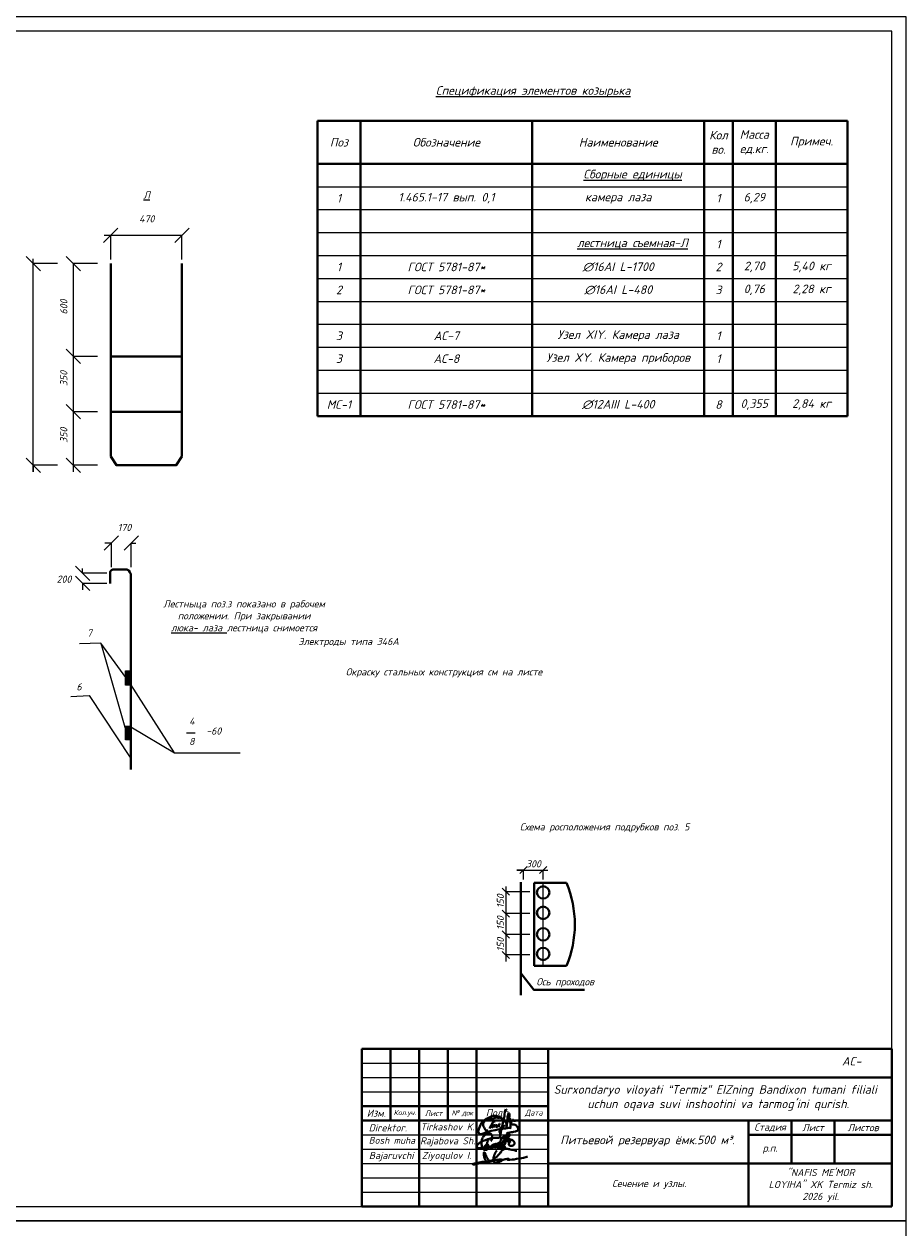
# Model space of a CAD drawing. Header units: millimetres. Extents: x -3143211 to -2549809, y 1060331 to 1341741.
# Tile 10 of 141: x -3088094 to -3057547, y 1160555 to 1202555. Entities that reach past the tile are written whole.
import ezdxf

# ---------------------------------------------------------------- set-up
doc = ezdxf.new("R2010")
doc.units = ezdxf.units.MM
for name, color, linetype in [('(002) Рамка', 7, 'Continuous'), ('размер', 34, 'Continuous'), ('шрифт', 1, 'Continuous')]:
    doc.layers.add(name, color=color, linetype=linetype)
doc.styles.add('ISOCPEUR', font='isocpeui.ttf', dxfattribs={"height": 250})
doc.styles.get("Standard").update_dxf_attribs({"font": 'isocpeui.ttf'})
doc.styles.add('V@ler@Live', font='isocpeui.ttf')

# ---------------------------------------------------------------- blocks, each defined once
blk = doc.blocks.new('_Oblique')
at = {"color": 0, "linetype": 'ByBlock', "lineweight": -2}
blk.add_line((-0.5, -0.5), (0.5, 0.5), dxfattribs=at)
blk = doc.blocks.new('ghfgj jghjmhg jjbkm jkm')
at = {"color": 5, "linetype": 'ByBlock', "lineweight": 40}
for points in [[(-254.12, -8185.87), (-253.9, -8185.82), (-253.74, -8185.78), (-253.55, -8185.63), (-253.51, -8185.51), (-253.5, -8185.43), (-253.51, -8185.3), (-253.56, -8185.19), (-253.6, -8185.09), (-253.66, -8185.02), (-253.75, -8184.96), (-253.85, -8184.92), (-253.94, -8184.88), (-254.03, -8184.84), (-254.1, -8184.84), (-254.19, -8184.85), (-254.27, -8184.88), (-254.32, -8184.93), (-254.37, -8185.02), (-254.4, -8185.1), (-254.39, -8185.21), (-254.33, -8185.34), (-254.28, -8185.45), (-254.21, -8185.54), (-254.12, -8185.61), (-254.02, -8185.68), (-253.92, -8185.74), (-253.82, -8185.8), (-253.82, -8185.8), (-253.76, -8185.91), (-253.77, -8185.94), (-253.82, -8185.97), (-253.89, -8186.03), (-253.95, -8186.11), (-254.01, -8186.18), (-254.04, -8186.27), (-254.07, -8186.34), (-254.08, -8186.44), (-254.05, -8186.53), (-254.03, -8186.62), (-253.98, -8186.7), (-253.92, -8186.77), (-253.84, -8186.85), (-253.78, -8186.91), (-253.73, -8186.97), (-253.64, -8187.02), (-253.58, -8187.04), (-253.52, -8187.05), (-253.46, -8187.06), (-253.38, -8187.07), (-253.28, -8187.07), (-253.18, -8187.08), (-253.1, -8187.08), (-253.03, -8187.07), (-252.94, -8187.07), (-252.86, -8187.06), (-252.76, -8187.05), (-252.69, -8187.05), (-252.61, -8187.04), (-252.55, -8187.02), (-252.48, -8187), (-252.43, -8186.98), (-252.36, -8186.95), (-252.29, -8186.92), (-252.24, -8186.9), (-252.18, -8186.87), (-252.14, -8186.84), (-252.09, -8186.81), (-252.04, -8186.78), (-251.99, -8186.73), (-251.96, -8186.7), (-251.91, -8186.65), (-251.87, -8186.61), (-251.84, -8186.56), (-251.82, -8186.52), (-251.78, -8186.43), (-251.74, -8186.32), (-251.7, -8186.18), (-251.67, -8186.04), (-251.67, -8185.93), (-251.67, -8185.84), (-251.7, -8185.76), (-251.74, -8185.66), (-251.78, -8185.55), (-251.84, -8185.46), (-251.91, -8185.36), (-251.99, -8185.24), (-252.07, -8185.14), (-252.18, -8185.04), (-252.3, -8184.94), (-252.43, -8184.86), (-252.58, -8184.77), (-252.84, -8184.65), (-253.04, -8184.57), (-253.31, -8184.48), (-253.69, -8184.34), (-254.02, -8184.22), (-254.4, -8184.14), (-254.97, -8183.99), (-255.26, -8183.95), (-255.57, -8183.9), (-255.82, -8183.86), (-256.1, -8183.85), (-256.38, -8183.8), (-257.05, -8183.75), (-257.45, -8183.75), (-257.92, -8183.74), (-258.19, -8183.75), (-259.16, -8183.78), (-259.99, -8183.83), (-260.63, -8183.91), (-261.2, -8183.99), (-261.98, -8184.18), (-262.58, -8184.34), (-263.58, -8184.7), (-264.46, -8185.07), (-265.01, -8185.31), (-265.4, -8185.54), (-265.96, -8185.89), (-266.37, -8186.23), (-266.53, -8186.4), (-266.67, -8186.54), (-266.78, -8186.65), (-266.86, -8186.73), (-266.94, -8186.85), (-267, -8186.95), (-267.04, -8187.06), (-267.07, -8187.19), (-267.06, -8187.29), (-267.03, -8187.44), (-266.97, -8187.56), (-266.91, -8187.66), (-266.83, -8187.75), (-266.75, -8187.84), (-266.67, -8187.89), (-266.55, -8187.94), (-266.42, -8187.98), (-266.33, -8188.01), (-266.26, -8188.02), (-266.13, -8188.04), (-265.99, -8188.06), (-265.8, -8188.08), (-265.56, -8188.09), (-265.34, -8188.09), (-265.08, -8188.07), (-264.93, -8188.06), (-264.83, -8188.05), (-264.55, -8188.03), (-264.33, -8187.99), (-264.11, -8187.96), (-263.82, -8187.91), (-263.6, -8187.86), (-263.31, -8187.82), (-262.96, -8187.78), (-262.71, -8187.73), (-262.33, -8187.69), (-261.88, -8187.67), (-261.47, -8187.66), (-261.12, -8187.65), (-260.83, -8187.6), (-260.44, -8187.62), (-259.84, -8187.64), (-259.56, -8187.65), (-259.12, -8187.68), (-258.65, -8187.7), (-258.07, -8187.73), (-257.59, -8187.79), (-257.07, -8187.87), (-256.72, -8187.9), (-256.52, -8187.92), (-256.35, -8187.94), (-256.02, -8187.97), (-255.72, -8188.04), (-255.41, -8188.12), (-254.87, -8188.24), (-254.39, -8188.34), (-254.14, -8188.4), (-253.79, -8188.47), (-253.42, -8188.55), (-252.82, -8188.64), (-252.33, -8188.75), (-251.87, -8188.84), (-251.4, -8188.97), (-251.1, -8189.05), (-250.73, -8189.15)], [(-261.31, -8185.11), (-261.13, -8184.8), (-260.98, -8184.44), (-260.83, -8184.1), (-260.77, -8183.74), (-260.77, -8183.33), (-260.84, -8183.04), (-260.94, -8182.72), (-261.1, -8182.45), (-261.24, -8182.27), (-261.41, -8182.13), (-261.62, -8182.06), (-261.9, -8181.99), (-262.16, -8181.99), (-262.45, -8182.02), (-262.71, -8182.09), (-263.01, -8182.18), (-263.21, -8182.28), (-263.56, -8182.45), (-264.11, -8182.93), (-264.37, -8183.23), (-264.55, -8183.47), (-264.7, -8183.74), (-264.8, -8183.97), (-264.9, -8184.28), (-265, -8184.61), (-265.09, -8184.89), (-265.13, -8185.31), (-265.15, -8185.69), (-265.12, -8186.51), (-265.09, -8186.93), (-265.04, -8187.29), (-264.92, -8187.73), (-264.78, -8187.96), (-264.64, -8188.12), (-264.45, -8188.27), (-264.32, -8188.36), (-264.16, -8188.48), (-263.95, -8188.61), (-263.68, -8188.73), (-263.56, -8188.75), (-263.38, -8188.75), (-263.2, -8188.74), (-263.02, -8188.68), (-262.84, -8188.57), (-262.69, -8188.42), (-262.59, -8188.25), (-262.52, -8188.12), (-262.41, -8187.9), (-262.33, -8187.69), (-262.3, -8187.5), (-262.26, -8187.31), (-262.28, -8187.17), (-262.31, -8186.97), (-262.36, -8186.84), (-262.45, -8186.73), (-262.56, -8186.64), (-262.73, -8186.58), (-262.89, -8186.59), (-263.01, -8186.62), (-263.19, -8186.68), (-263.41, -8186.81), (-263.72, -8187.06), (-263.88, -8187.25), (-263.98, -8187.39), (-264.08, -8187.51), (-264.14, -8187.64), (-264.2, -8187.77), (-264.24, -8187.93), (-264.28, -8188.14), (-264.29, -8188.31), (-264.26, -8188.51), (-264.16, -8188.67), (-264.1, -8188.78), (-264.05, -8188.82), (-264.02, -8188.82), (-263.97, -8188.8), (-263.94, -8188.76), (-263.9, -8188.7), (-263.85, -8188.61), (-263.54, -8187.99), (-263.32, -8187.47), (-263.12, -8186.97), (-262.97, -8186.37), (-262.66, -8185.37), (-262.49, -8184.87), (-262.44, -8184.66), (-262.42, -8184.64), (-262.41, -8184.62), (-262.39, -8184.62), (-262.37, -8184.63), (-262.36, -8184.64), (-262.36, -8184.67), (-262.36, -8184.69), (-262.37, -8184.71), (-262.38, -8184.74)], [(-261.91, -8188.06), (-261.82, -8187.85), (-261.76, -8187.75), (-261.72, -8187.7), (-261.67, -8187.6), (-261.55, -8187.48), (-261.46, -8187.39), (-261.37, -8187.28), (-261.3, -8187.19), (-261.16, -8187.1), (-261.1, -8187.05), (-261, -8186.94), (-260.91, -8186.85), (-260.83, -8186.81), (-260.75, -8186.76), (-260.66, -8186.71), (-260.58, -8186.66), (-260.51, -8186.61), (-260.44, -8186.57), (-260.38, -8186.54), (-260.32, -8186.52), (-260.26, -8186.51), (-260.22, -8186.51), (-260.19, -8186.53), (-260.18, -8186.54), (-260.16, -8186.58), (-260.14, -8186.65), (-260.15, -8186.71), (-260.15, -8186.76), (-260.17, -8186.81), (-260.19, -8186.86), (-260.2, -8186.9), (-260.24, -8187.01), (-260.26, -8187.11), (-260.27, -8187.17), (-260.29, -8187.21), (-260.32, -8187.29), (-260.35, -8187.37), (-260.38, -8187.43), (-260.41, -8187.49), (-260.47, -8187.62), (-260.52, -8187.67), (-260.56, -8187.77), (-260.6, -8187.82), (-260.66, -8187.9), (-260.7, -8187.94), (-260.73, -8187.99), (-260.76, -8188.02), (-260.79, -8188.05), (-260.82, -8188.09), (-260.86, -8188.12), (-260.89, -8188.15), (-260.93, -8188.18), (-260.96, -8188.21), (-261, -8188.23), (-261.04, -8188.26), (-261.08, -8188.27), (-261.1, -8188.25), (-261.1, -8188.22), (-261.1, -8188.19), (-261.09, -8188.15), (-261.08, -8188.12), (-261.06, -8188.06), (-261.04, -8188.01), (-261.02, -8187.96), (-261, -8187.92), (-260.96, -8187.85), (-260.93, -8187.79), (-260.89, -8187.71), (-260.88, -8187.68), (-260.84, -8187.63), (-260.77, -8187.53), (-260.75, -8187.48), (-260.74, -8187.45), (-260.71, -8187.4), (-260.69, -8187.35), (-260.66, -8187.31), (-260.63, -8187.27), (-260.6, -8187.22), (-260.57, -8187.19), (-260.54, -8187.14), (-260.5, -8187.1), (-260.47, -8187.07), (-260.44, -8187.02), (-260.4, -8186.98), (-260.38, -8186.96), (-260.36, -8186.94), (-260.34, -8186.92), (-260.32, -8186.89), (-260.3, -8186.86), (-260.28, -8186.83), (-260.25, -8186.78), (-260.21, -8186.75), (-260.15, -8186.7), (-260.11, -8186.66), (-260.05, -8186.6), (-259.98, -8186.55), (-259.9, -8186.51), (-259.83, -8186.45), (-259.75, -8186.42), (-259.7, -8186.4), (-259.64, -8186.37), (-259.58, -8186.35), (-259.51, -8186.34), (-259.45, -8186.32), (-259.39, -8186.3), (-259.34, -8186.28), (-259.28, -8186.28), (-259.24, -8186.27), (-259.17, -8186.27), (-259.12, -8186.28), (-259.08, -8186.33), (-259.05, -8186.37), (-259.01, -8186.42), (-259, -8186.47), (-258.99, -8186.51), (-258.98, -8186.58), (-258.99, -8186.62), (-259, -8186.68), (-259, -8186.76), (-259.02, -8186.81), (-259.04, -8186.88), (-259.06, -8186.94), (-259.09, -8187.01), (-259.11, -8187.08), (-259.14, -8187.16), (-259.17, -8187.22), (-259.23, -8187.3), (-259.27, -8187.37), (-259.32, -8187.45), (-259.37, -8187.52), (-259.43, -8187.59), (-259.47, -8187.65), (-259.52, -8187.72), (-259.58, -8187.77), (-259.66, -8187.78), (-259.72, -8187.77), (-259.78, -8187.75), (-259.78, -8187.71), (-259.78, -8187.65), (-259.76, -8187.61), (-259.75, -8187.55), (-259.73, -8187.52), (-259.71, -8187.48), (-259.68, -8187.44), (-259.65, -8187.39), (-259.62, -8187.34), (-259.59, -8187.28), (-259.55, -8187.24), (-259.52, -8187.17), (-259.47, -8187.1), (-259.43, -8187.03), (-259.38, -8186.94), (-259.33, -8186.83), (-259.25, -8186.73), (-259.21, -8186.65), (-259.19, -8186.6), (-259.16, -8186.53), (-259.11, -8186.46), (-259.08, -8186.41), (-259.04, -8186.38), (-258.99, -8186.35), (-258.94, -8186.3), (-258.87, -8186.25), (-258.79, -8186.2), (-258.73, -8186.14), (-258.66, -8186.11), (-258.58, -8186.08), (-258.51, -8186.06), (-258.43, -8186.05), (-258.37, -8186.04), (-258.3, -8186.05), (-258.24, -8186.08), (-258.17, -8186.14), (-258.14, -8186.2), (-258.11, -8186.28), (-258.1, -8186.34), (-258.11, -8186.41), (-258.12, -8186.47), (-258.14, -8186.54), (-258.15, -8186.59), (-258.17, -8186.66), (-258.19, -8186.72), (-258.2, -8186.78), (-258.2, -8186.82), (-258.22, -8186.86), (-258.23, -8186.89), (-258.25, -8186.92), (-258.26, -8186.95), (-258.29, -8186.99), (-258.32, -8187.02), (-258.34, -8187.05), (-258.39, -8187.11), (-258.43, -8187.16), (-258.47, -8187.21), (-258.52, -8187.26), (-258.56, -8187.3), (-258.6, -8187.34), (-258.66, -8187.39), (-258.71, -8187.42), (-258.76, -8187.45), (-258.81, -8187.46), (-258.87, -8187.47), (-258.92, -8187.46), (-258.97, -8187.43), (-259, -8187.37), (-259, -8187.33), (-258.99, -8187.29), (-258.97, -8187.22), (-258.94, -8187.15), (-258.92, -8187.1), (-258.9, -8187.04), (-258.87, -8186.98), (-258.83, -8186.92), (-258.79, -8186.83), (-258.73, -8186.76), (-258.69, -8186.69), (-258.64, -8186.6), (-258.59, -8186.53), (-258.52, -8186.39), (-258.45, -8186.3), (-258.4, -8186.23), (-258.37, -8186.19), (-258.33, -8186.13), (-258.27, -8186.07), (-258.27, -8186.07), (-258.2, -8185.98), (-258.14, -8185.89), (-258.09, -8185.82), (-258.02, -8185.76), (-257.94, -8185.7), (-257.9, -8185.67), (-257.82, -8185.66), (-257.78, -8185.64), (-257.74, -8185.64), (-257.71, -8185.65), (-257.67, -8185.67), (-257.64, -8185.68), (-257.63, -8185.7), (-257.61, -8185.72), (-257.59, -8185.75), (-257.57, -8185.79), (-257.56, -8185.83), (-257.55, -8185.87), (-257.55, -8185.91), (-257.55, -8185.96), (-257.55, -8186.03), (-257.56, -8186.07), (-257.56, -8186.08), (-257.57, -8186.15), (-257.59, -8186.21), (-257.61, -8186.3), (-257.64, -8186.38), (-257.66, -8186.44), (-257.67, -8186.48), (-257.68, -8186.51), (-257.71, -8186.54), (-257.75, -8186.6), (-257.8, -8186.67), (-257.83, -8186.72), (-257.86, -8186.76), (-257.9, -8186.81), (-257.94, -8186.88), (-257.98, -8186.93), (-258, -8186.95), (-258.03, -8187), (-258.06, -8187.06), (-258.11, -8187.11), (-258.14, -8187.15), (-258.19, -8187.21), (-258.24, -8187.27), (-258.25, -8187.29), (-258.28, -8187.33), (-258.29, -8187.35), (-258.32, -8187.39), (-258.34, -8187.43), (-258.37, -8187.43), (-258.37, -8187.42), (-258.36, -8187.39), (-258.34, -8187.37), (-258.33, -8187.36), (-258.31, -8187.35), (-258.29, -8187.34), (-258.26, -8187.34), (-258.24, -8187.33), (-258.21, -8187.33), (-258.19, -8187.32), (-258.17, -8187.31), (-258.16, -8187.3), (-258.14, -8187.29), (-258.12, -8187.27), (-258.07, -8187.24), (-258.03, -8187.21), (-257.98, -8187.19), (-257.95, -8187.16), (-257.9, -8187.14), (-257.87, -8187.12), (-257.84, -8187.09), (-257.79, -8187.07), (-257.75, -8187.03), (-257.72, -8186.99), (-257.69, -8186.96), (-257.65, -8186.92), (-257.62, -8186.9), (-257.6, -8186.88), (-257.56, -8186.85), (-257.53, -8186.81), (-257.48, -8186.78), (-257.44, -8186.74), (-257.38, -8186.69), (-257.35, -8186.66), (-257.31, -8186.62), (-257.23, -8186.55), (-257.19, -8186.5), (-257.11, -8186.42), (-257.09, -8186.38), (-257.05, -8186.35), (-257.02, -8186.32), (-256.95, -8186.25), (-256.89, -8186.21), (-256.84, -8186.14), (-256.8, -8186.1), (-256.75, -8186.04), (-256.69, -8185.98), (-256.62, -8185.91), (-256.51, -8185.83), (-256.44, -8185.76), (-256.35, -8185.66), (-256.25, -8185.58), (-256.13, -8185.49), (-256.02, -8185.4), (-255.95, -8185.32), (-255.88, -8185.25), (-255.84, -8185.19), (-255.77, -8185.12), (-255.73, -8185.07), (-255.68, -8185.03), (-255.64, -8184.98), (-255.58, -8184.94), (-255.53, -8184.88), (-255.49, -8184.83), (-255.41, -8184.76), (-255.34, -8184.69), (-255.27, -8184.63), (-255.19, -8184.52), (-255.12, -8184.44), (-255.03, -8184.33), (-254.95, -8184.24), (-254.87, -8184.16), (-254.79, -8184.07), (-254.68, -8183.95), (-254.62, -8183.87), (-254.55, -8183.8), (-254.44, -8183.7), (-254.37, -8183.64), (-254.29, -8183.57), (-254.22, -8183.49), (-254.18, -8183.4), (-254.14, -8183.31), (-254.1, -8183.19), (-254.04, -8183.1), (-253.99, -8183), (-253.98, -8182.94), (-253.95, -8182.84), (-253.96, -8182.75), (-253.96, -8182.67), (-253.96, -8182.59), (-253.98, -8182.53), (-254, -8182.46), (-254, -8182.41), (-254.01, -8182.37), (-254.01, -8182.32), (-254.02, -8182.27), (-254.05, -8182.2), (-254.07, -8182.14), (-254.08, -8182.09), (-254.1, -8182.05), (-254.11, -8182.01), (-254.14, -8181.97), (-254.16, -8181.92), (-254.2, -8181.91), (-254.23, -8181.9), (-254.26, -8181.89), (-254.3, -8181.91), (-254.35, -8181.94), (-254.43, -8181.95), (-254.47, -8181.99), (-254.53, -8182.04), (-254.57, -8182.08), (-254.64, -8182.12), (-254.69, -8182.17), (-254.76, -8182.23), (-254.81, -8182.27), (-254.87, -8182.35), (-254.96, -8182.46), (-255, -8182.55), (-255.07, -8182.66), (-255.12, -8182.79), (-255.15, -8182.86), (-255.19, -8182.97), (-255.27, -8183.13), (-255.37, -8183.34), (-255.41, -8183.43), (-255.53, -8183.68), (-255.67, -8183.97), (-256, -8184.65), (-256.31, -8185.35), (-256.67, -8186.19), (-256.9, -8186.73), (-257.1, -8187.18), (-257.41, -8187.89), (-257.54, -8188.2)], [(-253.34, -8182.28), (-253.56, -8182.65), (-253.77, -8183), (-254.11, -8183.59), (-254.52, -8184.3), (-254.91, -8184.96), (-255.39, -8185.76), (-255.74, -8186.34), (-256.11, -8187.1), (-256.54, -8187.95), (-256.73, -8188.33), (-256.84, -8188.57), (-256.93, -8188.74), (-256.92, -8188.8), (-256.89, -8188.85), (-256.86, -8188.86), (-256.81, -8188.84), (-256.74, -8188.83), (-256.64, -8188.81), (-256.56, -8188.79), (-256.47, -8188.76), (-256.39, -8188.73), (-256.31, -8188.7), (-256.23, -8188.63), (-256.13, -8188.56), (-256, -8188.5), (-255.91, -8188.43), (-255.81, -8188.37), (-255.75, -8188.32), (-255.67, -8188.28), (-255.63, -8188.22), (-255.59, -8188.15), (-255.56, -8188.11), (-255.5, -8188.03), (-255.46, -8187.96), (-255.44, -8187.92), (-255.45, -8187.85), (-255.46, -8187.79), (-255.5, -8187.71), (-255.54, -8187.64), (-255.58, -8187.57), (-255.61, -8187.51), (-255.65, -8187.45), (-255.7, -8187.36), (-255.76, -8187.29), (-255.8, -8187.25), (-255.85, -8187.2), (-255.9, -8187.14), (-255.94, -8187.09), (-255.98, -8187.05), (-256.02, -8187), (-256.07, -8186.95), (-256.18, -8186.86), (-256.26, -8186.79), (-256.33, -8186.71), (-256.41, -8186.65), (-256.47, -8186.6), (-256.58, -8186.49), (-256.65, -8186.42), (-256.71, -8186.36), (-256.79, -8186.28), (-257.01, -8186.05), (-257.11, -8185.94), (-257.19, -8185.79), (-257.27, -8185.64), (-257.33, -8185.47), (-257.37, -8185.32), (-257.38, -8185.12), (-257.35, -8184.97), (-257.32, -8184.85), (-257.27, -8184.71), (-257.23, -8184.56), (-257.16, -8184.36), (-257.04, -8184.14), (-256.93, -8184), (-256.82, -8183.83), (-256.71, -8183.73), (-256.61, -8183.62), (-256.49, -8183.55), (-256.34, -8183.46), (-256.22, -8183.4), (-256.1, -8183.33), (-255.94, -8183.23), (-255.78, -8183.18), (-255.62, -8183.13), (-255.47, -8183.08), (-255.27, -8183.05), (-255.11, -8183.03), (-254.91, -8183), (-254.69, -8183), (-254.47, -8183.01), (-254.3, -8183.05), (-254.08, -8183.21), (-253.99, -8183.39)]]:
    blk.add_lwpolyline(points, dxfattribs=at)
blk = doc.blocks.new('dhfdgh xfghfgh ffnhjmgmgvbnfgg')
at = {"color": 5, "lineweight": 40, "ltscale": 0.5}
for p, q in [((1479186, -22087), (1479166, -22194)), ((1479191, -22031), (1479186, -22087)), ((1479206, -21938), (1479191, -22031)), ((1479223, -21865), (1479206, -21938)), ((1479232, -21840), (1479223, -21865)), ((1479249, -21856), (1479232, -21840)), ((1479259, -21871), (1479249, -21856)), ((1479272, -21891), (1479259, -21871)), ((1479014, -22576), (1479036, -22544)), ((1479036, -22544), (1479050, -22522)), ((1479050, -22522), (1479087, -22472)), ((1479107, -22459), (1479072, -22596)), ((1479087, -22472), (1479140, -22415)), ((1479134, -22332), (1479107, -22459)), ((1479156, -22246), (1479134, -22332)), ((1479140, -22415), (1479151, -22408)), ((1479150, -22450), (1479148, -22470)), ((1479148, -22470), (1479149, -22483)), ((1479149, -22483), (1479151, -22492)), ((1479155, -22412), (1479150, -22450)), ((1479151, -22408), (1479154, -22407)), ((1479151, -22492), (1479158, -22500)), ((1479154, -22407), (1479155, -22408)), ((1479155, -22408), (1479155, -22412)), ((1479166, -22194), (1479156, -22246)), ((1479000, -22618), (1479005, -22595)), ((1479005, -22637), (1479000, -22618)), ((1479005, -22595), (1479014, -22576)), ((1479011, -22653), (1479005, -22637)), ((1479022, -22680), (1479011, -22653)), ((1479019, -22877), (1479038, -22760)), ((1479020, -22878), (1479019, -22877)), ((1479022, -22878), (1479020, -22878)), ((1479031, -22709), (1479022, -22680)), ((1479023, -22878), (1479022, -22878)), ((1479032, -22801), (1479023, -22878)), ((1479036, -22732), (1479031, -22709)), ((1479052, -22687), (1479032, -22801)), ((1479037, -22753), (1479036, -22732)), ((1479038, -22760), (1479037, -22753)), ((1479072, -22596), (1479052, -22687))]:
    blk.add_line(p, q, dxfattribs=at)
for points in [[(1479224, -22461), (1479241, -22423), (1479263, -22388), (1479286, -22338), (1479310, -22292), (1479322, -22264), (1479330, -22239), (1479338, -22215), (1479346, -22183), (1479354, -22152), (1479360, -22124), (1479365, -22096), (1479367, -22070), (1479369, -22045), (1479368, -22026), (1479364, -22015), (1479359, -22001), (1479353, -21992), (1479349, -21988), (1479343, -21990), (1479338, -21999), (1479325, -22026), (1479317, -22050), (1479303, -22121), (1479295, -22194), (1479288, -22255), (1479285, -22289), (1479287, -22329), (1479273, -22379), (1479269, -22399), (1479267, -22423), (1479266, -22510), (1479267, -22423), (1479264, -22393), (1479257, -22371), (1479245, -22338), (1479230, -22312), (1479213, -22288), (1479197, -22267), (1479163, -22229), (1479123, -22191), (1479078, -22165), (1479048, -22150), (1479017, -22138), (1478960, -22115), (1478920, -22095), (1478874, -22081), (1478828, -22076), (1478795, -22076), (1478757, -22086), (1478724, -22099), (1478682, -22118), (1478638, -22137), (1478583, -22162), (1478528, -22189), (1478491, -22208), (1478456, -22235), (1478431, -22255), (1478400, -22283), (1478364, -22333), (1478328, -22399), (1478297, -22467), (1478272, -22526), (1478245, -22599), (1478244, -22642), (1478258, -22687), (1478271, -22724), (1478283, -22739), (1478299, -22746), (1478333, -22741), (1478419, -22713), (1478544, -22668), (1478713, -22620), (1478849, -22592), (1478951, -22572), (1479044, -22558), (1479219, -22534), (1479347, -22518), (1479408, -22511), (1479401, -22525), (1479395, -22539)], [(1478590, -22609), (1478563, -22611), (1478536, -22606), (1478508, -22594), (1478492, -22572), (1478477, -22543), (1478457, -22505), (1478436, -22461), (1478424, -22427), (1478418, -22390), (1478420, -22362), (1478428, -22331), (1478450, -22291), (1478476, -22262), (1478517, -22234), (1478557, -22216), (1478609, -22205), (1478683, -22191), (1478773, -22173), (1478857, -22158), (1478923, -22138), (1478971, -22125), (1478994, -22118), (1479019, -22100), (1478992, -22128), (1478984, -22142), (1478977, -22157), (1478975, -22170), (1478974, -22182), (1478970, -22188)], [(1478815, -22321), (1478813, -22292), (1478811, -22258), (1478794, -22275), (1478764, -22325), (1478645, -22532)], [(1478786, -22391), (1478727, -22519)], [(1478846, -22385), (1478807, -22466), (1478802, -22481), (1478800, -22494), (1478800, -22502)], [(1478907, -22386), (1478897, -22404), (1478885, -22424), (1478879, -22440), (1478875, -22452), (1478877, -22464), (1478883, -22471), (1478896, -22473), (1478913, -22473), (1478938, -22461), (1478961, -22447), (1478982, -22427), (1479002, -22408), (1479014, -22394), (1479018, -22382), (1479015, -22375), (1479011, -22368), (1479007, -22368), (1479005, -22370), (1479005, -22373), (1479000, -22386), (1478997, -22398), (1478993, -22411), (1478991, -22421), (1478990, -22431), (1478991, -22441), (1478994, -22446), (1478997, -22450), (1479003, -22454), (1479010, -22458), (1479016, -22458), (1479021, -22458)], [(1479406, -22374), (1479409, -22371), (1479414, -22366), (1479421, -22364), (1479428, -22365), (1479436, -22369), (1479442, -22378), (1479450, -22386), (1479461, -22390), (1479473, -22392), (1479487, -22392), (1479513, -22394), (1479539, -22395), (1479569, -22403), (1479595, -22415), (1479614, -22428), (1479628, -22445), (1479646, -22471), (1479661, -22498), (1479681, -22526), (1479687, -22537), (1479687, -22560), (1479684, -22579), (1479675, -22591), (1479656, -22609), (1479642, -22621), (1479610, -22634), (1479580, -22644), (1479519, -22659), (1479477, -22667), (1479435, -22675), (1479378, -22687), (1479338, -22693), (1479306, -22697), (1479276, -22700), (1479260, -22700)], [(1479375, -22225), (1479399, -22187), (1479408, -22471), (1479406, -22364), (1479416, -22351), (1479426, -22333), (1479442, -22289), (1479460, -22262), (1479482, -22228), (1479492, -22220), (1479503, -22219), (1479516, -22225), (1479531, -22244), (1479541, -22265), (1479548, -22281), (1479549, -22285), (1479547, -22292), (1479546, -22295)]]:
    blk.add_lwpolyline(points, dxfattribs=at)
blk = doc.blocks.new('65616152')
at = {"color": 5, "lineweight": 40, "true_color": 0x0000f5}
for points in [[(1279415, 265228), (1279057, 264705), (1278598, 264034), (1278382, 263509), (1278134, 263078), (1277994, 262545), (1277851, 262004), (1277776, 261556), (1277737, 261115), (1277701, 260716), (1277722, 260496), (1277730, 260167), (1277796, 259731), (1278018, 259441), (1278309, 259225), (1278601, 259127), (1278991, 259098), (1279387, 259094), (1279889, 259189), (1280352, 259407), (1281030, 259696), (1281576, 259928), (1281931, 260200), (1282034, 260401), (1281915, 260623), (1281551, 260802), (1281087, 260808), (1280787, 260808), (1280423, 260740), (1278109, 260488), (1276657, 260251), (1273700, 259801), (1271955, 259526), (1270532, 259301), (1269315, 259055), (1268808, 258966), (1268177, 258779), (1267649, 258632), (1267284, 258500), (1267248, 258412), (1267248, 258332), (1267308, 258272), (1267394, 258235), (1267537, 258235), (1267798, 258265), (1268152, 258306), (1268635, 258416), (1270126, 258669), (1271729, 258942), (1273456, 259235), (1275247, 259448), (1276608, 259807), (1278166, 260278), (1279164, 260481), (1280050, 260662), (1280154, 260639), (1280222, 260575), (1280266, 260538), (1280286, 260413), (1280230, 260351), (1280112, 260149), (1279962, 259982), (1279798, 259901), (1279639, 259901), (1279532, 259986), (1279532, 260140), (1279619, 260220), (1279823, 260292), (1280029, 260305), (1280257, 260260), (1280465, 260227), (1280574, 260185), (1280628, 260118), (1280634, 260043), (1280629, 259995), (1280611, 259940), (1280586, 259895), (1280481, 259863), (1280375, 259863), (1280289, 259889), (1280212, 259951), (1280204, 260034), (1280218, 260112), (1280244, 260181), (1280300, 260215), (1280515, 260227), (1280771, 260244), (1280828, 260248), (1280864, 260248), (1280895, 260239), (1280924, 260227), (1280964, 260203), (1280979, 260186), (1280980, 260156), (1280974, 260129), (1280946, 260081), (1280921, 260037), (1280844, 259996), (1280779, 259986), (1280731, 260016), (1280717, 260057), (1280717, 260098), (1280753, 260174), (1280828, 260200), (1280911, 260207), (1281178, 260270), (1281517, 260320), (1281866, 260434), (1282075, 260502), (1282650, 260656), (1283660, 260868), (1284229, 260987), (1284438, 261031), (1284872, 261121), (1285210, 261192), (1285303, 261186), (1285343, 261126), (1285343, 261065), (1285294, 261016), (1285139, 260982), (1285029, 260923), (1284933, 260873), (1284796, 260768), (1284756, 260700), (1284730, 260601), (1284760, 260561), (1284805, 260502), (1284929, 260533), (1285893, 260609), (1287154, 260721), (1288182, 260812), (1289325, 261007), (1290754, 261222), (1291857, 261388), (1292886, 261648), (1294011, 261945), (1294504, 262120), (1294798, 262268)], [(1281686, 264696), (1280112, 262946), (1279339, 262085), (1278484, 261359), (1277785, 260766), (1276609, 260060), (1275744, 259541), (1275063, 259376), (1274447, 259568), (1273996, 259965), (1273640, 260471), (1273243, 261332), (1272956, 262330), (1272845, 263146), (1272845, 263773), (1272899, 264287), (1273004, 264324), (1273111, 264236), (1273275, 264022), (1273734, 263260), (1274076, 262456), (1274414, 261823), (1274730, 261257), (1275006, 260715), (1275242, 260425)], [(1281686, 264696), (1281695, 264710), (1281696, 264715), (1281696, 264720), (1281694, 264726), (1281689, 264735), (1281682, 264745), (1281671, 264754), (1281659, 264758), (1281649, 264764), (1281632, 264769), (1281615, 264770), (1281595, 264770), (1281576, 264768), (1281566, 264766), (1281556, 264763), (1281543, 264757), (1281533, 264746), (1281505, 264697), (1281469, 264630), (1281184, 263973)]]:
    blk.add_lwpolyline(points, dxfattribs=at)

msp = doc.modelspace()

# ---------------------------------------------------------------- hatches: boundary and pattern name
for points in [[(-3084369.66862, 1179993.3922), (-3084555.25892, 1179993.3922), (-3084555.25892, 1179489.27479), (-3084369.66862, 1179489.27479)], [(-3084369.66862, 1178056.12602), (-3084547.53939, 1178056.12602), (-3084547.53939, 1177587.19352), (-3084369.66862, 1177587.19352)]]:
    msp.add_hatch(color=0).paths.add_polyline_path(points)

# ---------------------------------------------------------------- linework, layer by layer
at = {"color": 0, "lineweight": 40, "ltscale": 25}
for p, q in [((-3077848.10111, 1188880.74482), (-3077848.10111, 1199180.74482)), ((-3077848.10111, 1199180.74482), (-3059348.10111, 1199180.74482)), ((-3076348.10111, 1188880.74482), (-3076348.10111, 1199180.74482)), ((-3070348.10111, 1188880.74482), (-3070348.10111, 1199180.74482)), ((-3064348.10111, 1199180.74482), (-3064348.10111, 1188880.74482)), ((-3063348.10111, 1199180.74482), (-3063348.10111, 1188880.74482)), ((-3061848.10111, 1199180.74482), (-3061848.10111, 1188880.74482)), ((-3059348.10111, 1199180.74482), (-3059348.10111, 1188880.74482)), ((-3077848.10111, 1197680.74482), (-3059348.10111, 1197680.74482)), ((-3077848.10111, 1188880.74482), (-3059348.10111, 1188880.74482)), ((-3070749.7741, 1168670.22934), (-3070749.7741, 1172622.46795))]:
    msp.add_line(p, q, dxfattribs=at)
at = {"color": 0, "lineweight": 0, "ltscale": 25}
for p, q in [((-3077848.10111, 1196880.74482), (-3059348.10111, 1196880.74482)), ((-3077848.10111, 1196080.74482), (-3059348.10111, 1196080.74482)), ((-3077848.10111, 1195280.74482), (-3059348.10111, 1195280.74482)), ((-3070348.10111, 1195280.74482), (-3059348.10111, 1195280.74482)), ((-3077848.10111, 1194480.74482), (-3059348.10111, 1194480.74482)), ((-3077848.10111, 1193680.74482), (-3059348.10111, 1193680.74482)), ((-3077848.10111, 1192880.74482), (-3059348.10111, 1192880.74482)), ((-3077848.10111, 1192080.74482), (-3059348.10111, 1192080.74482)), ((-3077848.10111, 1191280.74482), (-3059348.10111, 1191280.74482)), ((-3077848.10111, 1190480.74482), (-3059348.10111, 1190480.74482)), ((-3077848.10111, 1189680.74482), (-3059348.10111, 1189680.74482))]:
    msp.add_line(p, q, dxfattribs=at)
at = {"color": 0}
for p, q in [((-3071274.05866, 1172468.85213), (-3071274.05866, 1169849.7473)), ((-3070430.70031, 1172283.19558), (-3071274.05866, 1172283.19558)), ((-3071274.05866, 1172283.19558), (-3071274.05866, 1172056.21548)), ((-3070430.70031, 1171520.95567), (-3071274.05866, 1171520.95567)), ((-3071274.05866, 1171520.95567), (-3071274.05866, 1171293.97557)), ((-3070430.70031, 1170792.55317), (-3071274.05866, 1170792.55317)), ((-3071274.05866, 1170792.55317), (-3071274.05866, 1170565.57307)), ((-3070430.70031, 1170076.72741), (-3071274.05866, 1170076.72741))]:
    msp.add_line(p, q, dxfattribs=at)
at = {"color": 0, "lineweight": 40, "ltscale": 100}
for p, q in [((-3076296.73173, 1166804.62022), (-3057796.73173, 1166804.62022)), ((-3076296.73173, 1166804.62022), (-3076296.73173, 1161304.62022)), ((-3075296.73173, 1166804.62022), (-3075296.73173, 1164304.62022)), ((-3074296.73173, 1166804.62022), (-3074296.73173, 1161304.62022)), ((-3073296.73173, 1166804.62022), (-3073296.73173, 1164304.62022)), ((-3072296.73173, 1166804.62022), (-3072296.73173, 1161304.62022)), ((-3070796.73173, 1166804.62022), (-3070796.73173, 1161304.62022)), ((-3069796.73173, 1166804.62022), (-3069796.73173, 1161304.62022)), ((-3057796.73173, 1166804.62022), (-3057796.73173, 1161304.62022)), ((-3069796.73173, 1165804.62022), (-3057796.73173, 1165804.62022)), ((-3076296.73173, 1164804.62022), (-3069796.73173, 1164804.62022)), ((-3076296.73173, 1164304.62022), (-3057796.73173, 1164304.62022)), ((-3062796.73173, 1164304.62022), (-3062796.73173, 1161304.62022)), ((-3061296.73173, 1164304.62022), (-3061296.73173, 1162804.62022)), ((-3059796.73173, 1164304.62022), (-3059796.73173, 1162804.62022)), ((-3062796.73173, 1163804.62022), (-3057796.73173, 1163804.62022)), ((-3069796.73173, 1162804.62022), (-3057796.73173, 1162804.62022)), ((-3076296.73173, 1161304.62022), (-3057796.73173, 1161304.62022))]:
    msp.add_line(p, q, dxfattribs=at)
at = {"color": 0, "ltscale": 100}
for p, q in [((-3076296.73173, 1166304.62022), (-3069796.73173, 1166304.62022)), ((-3076296.73173, 1165804.62022), (-3069796.73173, 1165804.62022)), ((-3076296.73173, 1165304.62022), (-3069796.73173, 1165304.62022)), ((-3076296.73173, 1163804.62022), (-3069796.73173, 1163804.62022)), ((-3076296.73173, 1163304.62022), (-3069796.73173, 1163304.62022)), ((-3076296.73173, 1162804.62022), (-3069796.73173, 1162804.62022)), ((-3076296.73173, 1162304.62022), (-3069796.73173, 1162304.62022)), ((-3076296.73173, 1161804.62022), (-3069796.73173, 1161804.62022))]:
    msp.add_line(p, q, dxfattribs=at)
at = {"color": 0}
for points in [[(-3116696.73173, 1160804.62022), (-3057296.73173, 1160804.62022), (-3057296.73173, 1202804.62022), (-3116696.73173, 1202804.62022)], [(-3114696.73173, 1161304.62022), (-3057796.73173, 1161304.62022), (-3057796.73173, 1202304.62022), (-3114696.73173, 1202304.62022)], [(-3084555.25892, 1179993.3922), (-3084369.66862, 1179993.3922), (-3084369.66862, 1179489.27479), (-3084555.25892, 1179489.27479)], [(-3084547.53939, 1178056.12602), (-3084369.66862, 1178056.12602), (-3084369.66862, 1177587.19352), (-3084547.53939, 1177587.19352)], [(-3116696.73173, 1118804.62022), (-3057296.73173, 1118804.62022), (-3057296.73173, 1160804.62022), (-3116696.73173, 1160804.62022)]]:
    msp.add_lwpolyline(points, close=True, dxfattribs=at)
at = {"color": 0, "lineweight": 40, "ltscale": 25}
for points in [[(-3085064.10442, 1194198.18423), (-3085064.10442, 1187462.59465)], [(-3082582.59807, 1194198.18423), (-3082582.59807, 1187462.59465)], [(-3082582.59807, 1187462.59465), (-3082582.59807, 1190962.52001), (-3085064.10442, 1190962.52001)], [(-3082582.59807, 1189030.19469), (-3085064.10442, 1189030.19469)], [(-3085064.10442, 1187462.59465), (-3084869.50801, 1187164.49611), (-3082776.87284, 1187164.49611)], [(-3082582.59807, 1187462.59465), (-3082777.19449, 1187164.49611), (-3084869.82965, 1187164.49611)], [(-3084369.66862, 1176550.51131), (-3084369.66862, 1183288.49647)], [(-3070280.81283, 1172589.82833), (-3070280.81283, 1169692.68785)], [(-3070280.81283, 1172589.82833), (-3069155.04844, 1172589.82833)], [(-3070749.7741, 1169447.29182), (-3070300.11164, 1168862.17425), (-3068528.8018, 1168862.17425)], [(-3070280.81283, 1169692.68785), (-3069155.04844, 1169692.68785)]]:
    msp.add_lwpolyline(points, dxfattribs=at)
msp.add_lwpolyline([(-3085085.67546, 1183040.40542), (-3085085.67546, 1183393.89295, -0.4968660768), (-3084962.593, 1183523.46907), (-3084504.81135, 1183523.46907, -0.3626417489), (-3084369.66862, 1183288.49647)], format="xyb", dxfattribs=at)
at = {"color": 0}
msp.add_lwpolyline([(-3069968.49362, 1169692.68785), (-3069968.49362, 1172589.82833)], dxfattribs=at)
at = {"color": 0, "lineweight": 40, "ltscale": 25}
for centre in [(-3069968.49362, 1172260.13823), (-3069968.49362, 1171548.50471), (-3069968.49362, 1170796.44597), (-3069968.49362, 1170113.40955)]:
    msp.add_circle(centre, 216.20004, dxfattribs=at)
msp.add_arc((-3072613.80443, 1171141.25809), 3749.84649, 337.275455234, 22.724544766, dxfattribs=at)
at = {"layer": 'размер', "color": 0}
for p, q in [((-3082582.59807, 1195183.02482), (-3085291.08452, 1195183.02482)), ((-3085064.10442, 1195183.02482), (-3085291.08452, 1195183.02482)), ((-3085064.10442, 1194339.66648), (-3085064.10442, 1195183.02482)), ((-3082582.59807, 1194339.91107), (-3082582.59807, 1195183.02482)), ((-3087771.48399, 1186937.51601), (-3087771.48399, 1194363.33724)), ((-3086928.37024, 1194198.18423), (-3087771.48399, 1194198.18423)), ((-3085531.77911, 1194198.18423), (-3086374.89286, 1194198.18423)), ((-3086374.89286, 1194198.18423), (-3086374.89286, 1186937.51601)), ((-3085531.53452, 1190962.52001), (-3086374.89286, 1190962.52001)), ((-3086374.89286, 1190962.52001), (-3086374.89286, 1190735.53991)), ((-3085531.53452, 1189030.19469), (-3086374.89286, 1189030.19469)), ((-3086374.89286, 1189030.19469), (-3086374.89286, 1188803.21459)), ((-3086928.12564, 1187164.49611), (-3087771.48399, 1187164.49611)), ((-3087771.48399, 1187164.49611), (-3087771.48399, 1186937.51601)), ((-3085531.53452, 1187164.49611), (-3086374.89286, 1187164.49611)), ((-3086374.89286, 1187164.49611), (-3086374.89286, 1186937.51601)), ((-3085041.26749, 1184447.40683), (-3085268.24759, 1184447.40683)), ((-3085041.26749, 1183604.04849), (-3085041.26749, 1184447.40683)), ((-3084351.98052, 1183604.29308), (-3084351.98052, 1184447.40683)), ((-3084351.98052, 1184447.40683), (-3084186.8275, 1184447.40683)), ((-3086048.66578, 1183393.89295), (-3086048.66578, 1183559.04597)), ((-3085205.55203, 1183393.89295), (-3086048.66578, 1183393.89295)), ((-3085205.30744, 1183040.40542), (-3086048.66578, 1183040.40542)), ((-3086048.66578, 1183040.40542), (-3086048.66578, 1182813.42532)), ((-3070884.76069, 1173041.41638), (-3069803.34061, 1173041.41638)), ((-3070657.78059, 1173041.41638), (-3070884.76069, 1173041.41638)), ((-3070657.78059, 1172713.85384), (-3070657.78059, 1173041.41638)), ((-3069968.49362, 1172714.09844), (-3069968.49362, 1173041.41638))]:
    msp.add_line(p, q, dxfattribs=at)
for points in [[(-3084534.67351, 1179752.18841), (-3085417.27279, 1180953.26649), (-3086153.52269, 1180934.55112)], [(-3085417.27279, 1180953.26649), (-3084553.97233, 1177941.28846)], [(-3082837.02083, 1177134.73054), (-3084369.66862, 1179508.43933)], [(-3086461.98214, 1179091.90989), (-3085822.54797, 1179124.25006), (-3084369.66862, 1176933.05363)], [(-3084369.66862, 1178034.86535), (-3082837.02083, 1177134.73054), (-3080546.57278, 1177134.73054)], [(-3082421.77459, 1177830.9426), (-3082114.92339, 1177832.58955)]]:
    msp.add_lwpolyline(points, dxfattribs=at)

# ---------------------------------------------------------------- block references
at = {"lineweight": 40, "xscale": 0.9677430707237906, "yscale": 0.9677430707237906, "zscale": 0.9677430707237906}
msp.add_blockref('dhfdgh xfghfgh ffnhjmgmgvbnfgg', (-4502793.47146, 1185833.19038), dxfattribs=at)
at = {"color": 0, "xscale": 85.50048011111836, "yscale": 85.50048011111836, "zscale": 85.50048011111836}
msp.add_blockref('ghfgj jghjmhg jjbkm jkm', (-3049449.19058, 1863417.24719), dxfattribs=at)
at = {"color": 0, "ltscale": 100, "xscale": 0.06931321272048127, "yscale": 0.06931321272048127, "zscale": 0.06931321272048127}
msp.add_blockref('65616152', (-3160266.77846, 1144868.9045), dxfattribs=at)
at = {"layer": 'размер', "color": 0}
for p, xscale, yscale, zscale in [((-3085064.10442, 1195183.02482), 499.9999998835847, 499.9999998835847, 499.9999998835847), ((-3085041.26749, 1184447.40683), 499.9999998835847, 499.9999998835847, 499.9999998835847), ((-3070657.78059, 1173041.41638), 249.9999999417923, 249.9999999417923, 249.9999999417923)]:
    msp.add_blockref('_Oblique', p, dxfattribs=dict(at, xscale=xscale, yscale=yscale, zscale=zscale))
for p, xscale, yscale, zscale, rotation in [((-3082582.59807, 1195183.02482), 499.9999998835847, 499.9999998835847, 499.9999998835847, 180), ((-3087771.48399, 1194198.18423), 499.9999998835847, 499.9999998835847, 499.9999998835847, 270), ((-3086374.89286, 1194198.18423), 499.9999998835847, 499.9999998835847, 499.9999998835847, 270), ((-3086374.89286, 1190962.52001), 499.9999998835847, 499.9999998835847, 499.9999998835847, 90), ((-3086374.89286, 1189030.19469), 499.9999998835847, 499.9999998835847, 499.9999998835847, 90), ((-3087771.48399, 1187164.49611), 499.9999998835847, 499.9999998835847, 499.9999998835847, 90), ((-3086374.89286, 1187164.49611), 499.9999998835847, 499.9999998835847, 499.9999998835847, 90), ((-3084351.98052, 1184447.40683), 499.9999998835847, 499.9999998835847, 499.9999998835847, 180), ((-3086048.66578, 1183393.89295), 499.9999998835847, 499.9999998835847, 499.9999998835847, 270), ((-3086048.66578, 1183040.40542), 499.9999998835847, 499.9999998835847, 499.9999998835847, 90), ((-3069968.49362, 1173041.41638), 249.9999999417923, 249.9999999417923, 249.9999999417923, 180), ((-3071274.05866, 1172283.19558), 250, 250, 250, 90), ((-3071274.05866, 1171520.95567), 250, 250, 250, 90), ((-3071274.05866, 1170792.55317), 250, 250, 250, 90), ((-3071274.05866, 1170076.72741), 250, 250, 250, 90)]:
    msp.add_blockref('_Oblique', p, dxfattribs=dict(at, xscale=xscale, yscale=yscale, zscale=zscale, rotation=rotation))

# ---------------------------------------------------------------- texts
at = {"layer": '(002) Рамка', "insert": (-3069699.28716, 1165534.63865), "char_height": 300, "width": 11750.9206449, "attachment_point": 1}
msp.add_mtext('\\pi96.71032;Surxondaryo viloyati “Termiz” EIZning Bandixon tumani filiali \\P\\pi1273.1876;uchun oqava suvi inshootini va tarmog’ini qurish.', dxfattribs=at)
at = {"color": 0, "char_height": 300}
for s, insert, width, attachment_point in [('\\pt5.95;{\\LСпецификация элементов козырька}', (-3073716.50994, 1200387.80676), 9898.2829928, 1), ('\\pt5.9499;Кол\\Pво.', (-3063848.10111, 1198430.74482), 1000, 5), ('\\pt5.9499;Масса\\Pед.кг.', (-3062598.10111, 1198430.74482), 1500, 5), ('Поз', (-3077098.10111, 1198430.74482), 1500, 5), ('Обозначение', (-3073348.10111, 1198430.74482), 6000, 5), ('\\pt6.8001;Наименование', (-3067348.10111, 1198430.74482), 6000, 5), ('\\pt5.9499;Примеч.', (-3060598.10111, 1198430.74482), 2500, 5), ('\\pt6.8001;{\\LСборные единицы}', (-3066848.10111, 1197280.74482), 7000, 5), ('\\pt5.9499;1', (-3077098.10111, 1196480.74482), 1500, 5), ('\\pt6.8001;1.465.1-17 вып. 0,1', (-3073348.10111, 1196480.74482), 6000, 5), ('\\pt6.8001;1', (-3063848.10111, 1196480.74482), 1000, 5), ('\\pt6.8001;6,29', (-3062598.10111, 1196480.74482), 1500, 5), ('\\pt5.1;камера лаза', (-3067348.10111, 1196480.74482), 6000, 5), ('\\pt6.8001;{\\Lлестница съемная-Л}', (-3066848.10111, 1194880.74482), 7000, 5), ('\\pt6.8001;1', (-3063848.10111, 1194880.74482), 1000, 5), ('\\pt5.9499;1', (-3077098.10111, 1194080.74482), 1500, 5), ('\\pt6.8001;ГОСТ 5781-87*', (-3073348.10111, 1194080.74482), 6000, 5), ('\\pt5.1;∅16АI L-1700', (-3067348.10111, 1194080.74482), 6000, 5), ('\\pt6.8001;2', (-3063848.10111, 1194080.74482), 1000, 5), ('\\pt6.801;2,70', (-3062598.10111, 1194080.74482), 1500, 5), ('\\pt6.801;5,40 кг', (-3060598.10111, 1194080.74482), 2500, 5), ('\\pt5.9499;2', (-3077098.10111, 1193280.74482), 1500, 5), ('\\pt6.8001;ГОСТ 5781-87*', (-3073348.10111, 1193280.74482), 6000, 5), ('\\pt5.1;∅16АI L-480', (-3067348.10111, 1193280.74482), 6000, 5), ('\\pt6.801;3', (-3063848.10111, 1193280.74482), 1000, 5), ('\\pt6.801;0,76', (-3062598.10111, 1193280.74482), 1500, 5), ('\\pt6.801;2,28 кг', (-3060598.10111, 1193280.74482), 2500, 5), ('\\pt5.9499;3', (-3077098.10111, 1191680.74482), 1500, 5), ('\\pt6.8001;АС-7', (-3073348.10111, 1191680.74482), 6000, 5), ('\\pt5.1;Узел XIY. Камера лаза', (-3067348.10111, 1191680.74482), 6000, 5), ('\\pt6.8001;1', (-3063848.10111, 1191680.74482), 1000, 5), ('\\pt5.9499;3', (-3077098.10111, 1190880.74482), 1500, 5), ('\\pt6.8001;АС-8', (-3073348.10111, 1190880.74482), 6000, 5), ('\\pt5.1;Узел XY. Камера приборов', (-3067348.10111, 1190880.74482), 6000, 5), ('\\pt6.8001;1', (-3063848.10111, 1190880.74482), 1000, 5), ('\\pt6.8001;ГОСТ 5781-87*', (-3073348.10111, 1189280.74482), 6000, 5), ('\\pt5.9499;МС-1', (-3077098.10111, 1189280.74482), 1500, 5), ('\\pt5.1;∅12АIII L-400', (-3067348.10111, 1189280.74482), 6000, 5), ('\\pt6.8001;8', (-3063848.10111, 1189280.74482), 1000, 5), ('\\pt6.8001;0,355', (-3062598.10111, 1189280.74482), 1500, 5), ('\\pt6.8001;2,84 кг', (-3060598.10111, 1189280.74482), 2500, 5)]:
    msp.add_mtext(s, dxfattribs=dict(at, insert=insert, width=width, attachment_point=attachment_point))
at = {"char_height": 300}
for s, insert, width, attachment_point in [('АС-', (-3059537.09718, 1166521.031), 3755.5448795, 1), ('\\pt184.701;{\\C0;Питьевой резервуар ёмк.500 м³.}', (-3066326.11925, 1163775.10852), 6815.5670785, 2)]:
    msp.add_mtext(s, dxfattribs=dict(at, insert=insert, width=width, attachment_point=attachment_point))
at = {"color": 0, "ltscale": 100, "attachment_point": 5, "style": 'V@ler@Live'}
for s, insert, char_height, width in [('Изм.', (-3075796.73173, 1164554.62022), 250, 700), ('Лист', (-3073796.73173, 1164554.62022), 200, 700), ('{\\T0.9;№ док}', (-3072796.73173, 1164554.62022), 180, 700), ('Подп.', (-3071546.73173, 1164554.62022), 250, 1200), ('Дата', (-3070296.73173, 1164554.62022), 200, 700), ('{\\W0.9;Кол.уч.}', (-3074796.73173, 1164554.62022), 180, 700), ('Стадия', (-3062046.73173, 1164054.62022), 250, 1200), ('Лист', (-3060546.73173, 1164054.62022), 250, 1200), ('Листов', (-3058796.73173, 1164054.62022), 250, 1700), ('р.п.', (-3062046.73173, 1163304.62022), 250, 1200)]:
    msp.add_mtext(s, dxfattribs=dict(at, insert=insert, char_height=char_height, width=width))
at = {"ltscale": 100, "style": 'V@ler@Live'}
for s, insert, char_height, width, attachment_point in [('Direktor.', (-3076061.01865, 1164046.92451), 250, 1799.9999979, 4), ('Bosh muha', (-3076061.01865, 1163610.5664), 240, 1799.9999979, 4), ('Bajaruvchi', (-3076054.17175, 1163043.19714), 250, 1799.9999979, 4), ('"NAFIS ME\'MOR LOYIHA" XK Termiz sh. 2026 yil.', (-3060277.78485, 1162033.92146), 250, 3658.6001653, 5)]:
    msp.add_mtext(s, dxfattribs=dict(at, insert=insert, char_height=char_height, width=width, attachment_point=attachment_point))
at = {"lineweight": 30, "char_height": 245, "width": 2482.9345464, "attachment_point": 5, "style": 'ISOCPEUR'}
for s, insert in [('{\\fISOCPEUR|b0|i1|c204|p34;Tirkashov K.}', (-3073309.02974, 1164079.90903)), ('{\\fISOCPEUR|b0|i1|c204|p34;Rajabova Sh.}', (-3073303.24046, 1163556.76652)), ('{\\fISOCPEUR|b0|i1|c204|p34;Ziyoqulov I.}', (-3073343.88199, 1163048.30065))]:
    msp.add_mtext(s, dxfattribs=dict(at, insert=insert))
at = {"color": 0, "lineweight": 20, "insert": (-3067560.04943, 1162230.3608), "char_height": 250, "width": 2697.4046372, "attachment_point": 1}
msp.add_mtext('\\pt153.9175;{\\C256;Сечение и узлы.}', dxfattribs=at)
at = {"layer": 'размер', "color": 0, "char_height": 250, "attachment_point": 5}
for s, insert in [('\\A1;{\\L Л   }', (-3083890.98342, 1196592.04103)), ('\\A1;470', (-3083811.12817, 1195758.05094)), ('\\A1;170', (-3084587.84702, 1184992.20315)), ('\\A1;200', (-3086699.466, 1183187.29633)), ('\\A1;4', (-3082237.47088, 1178229.80473)), ('\\A1;-60', (-3081470.02122, 1177889.93347)), ('\\A1;8', (-3082237.47088, 1177526.25625)), ('\\A1;300', (-3070308.37685, 1173257.13797))]:
    msp.add_mtext(s, dxfattribs=dict(at, insert=insert))
at = {"layer": 'размер', "color": 0, "char_height": 250, "attachment_point": 5, "rotation": 90}
for s, insert in [('\\A1;600', (-3086707.58423, 1192683.45756)), ('\\A1;350', (-3086707.58423, 1190189.82063)), ('\\A1;350', (-3086707.58423, 1188209.88339)), ('\\A1;150', (-3071461.82424, 1171953.27506)), ('\\A1;150', (-3071461.82424, 1171189.04253)), ('\\A1;150', (-3071461.82424, 1170438.51706))]:
    msp.add_mtext(s, dxfattribs=dict(at, insert=insert))
at = {"layer": 'размер', "color": 0, "char_height": 250, "attachment_point": 5}
for s, insert, width in [('\\A1;7', (-3085809.36044, 1181309.45756), 220.8712121), ('\\A1;6', (-3086175.07304, 1179431.78115), 194.9242424)]:
    msp.add_mtext(s, dxfattribs=dict(at, insert=insert, width=width))
at = {"layer": 'шрифт', "color": 0, "char_height": 250, "attachment_point": 2}
for s, insert, width in [('\\A1;Лестныца поз.з показано в рабочем положении. При закрывании \\P{\\L\\C1;люка- лаза} лестница снимоется', (-3080411.58487, 1182451.70049), 7229.0818203), ('\\A1;Электроды типа 346А', (-3076763.68281, 1181140.84548), 7229.0818203), ('\\A1;Окраску стальных конструкция см на листе', (-3073431.74188, 1180078.02164), 7229.0818203), ('\\A1;Схема росположения подрубков поз. 5', (-3067824.17257, 1174670.78285), 7229.0818203), ('\\A1;Ось проходов', (-3069198.18897, 1169269.02924), 2157.2348485)]:
    msp.add_mtext(s, dxfattribs=dict(at, insert=insert, width=width))

doc.saveas('drawing.dxf')
